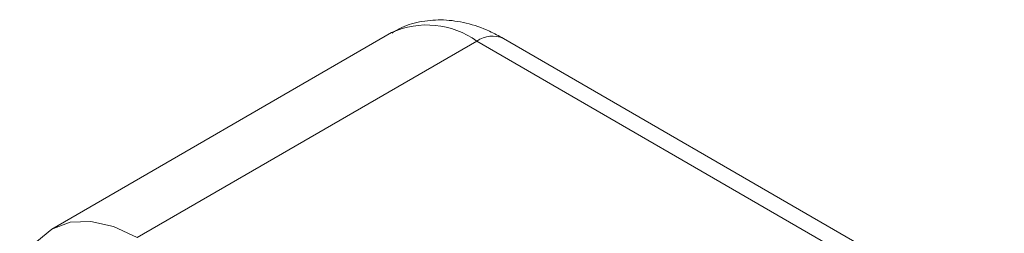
# Model space of a CAD drawing. Header units: inches. Extents: x 1.04 to 8.17, y 1.34 to 8.67.
# Tile 17 of 17: x 6.31 to 7.08, y 7.28 to 7.45. Entities that reach past the tile are written whole.
import ezdxf

# ---------------------------------------------------------------- set-up
doc = ezdxf.new("R2010")
doc.units = ezdxf.units.IN
doc.header["$MEASUREMENT"] = 0

msp = doc.modelspace()

# ---------------------------------------------------------------- linework, layer by layer
at = {"color": 7, "linetype": 'Continuous', "lineweight": 15}
for p, q in [((6.60405, 7.43831), (6.33888, 7.28523)), ((7.08257, 7.20803), (6.69154, 7.43377)), ((6.67071, 7.43171), (6.40554, 7.27863)), ((7.06174, 7.20597), (6.67071, 7.43171))]:
    msp.add_line(p, q, dxfattribs=at)
at = {"color": 7, "linetype": 'Continuous', "lineweight": 15, "flags": 128}
msp.add_lwpolyline([(6.31384, 7.24797), (6.31844, 7.26171), (6.32715, 7.2755), (6.33888, 7.28523), (6.35316, 7.29052), (6.36946, 7.29117), (6.38715, 7.28716), (6.40554, 7.27863)], dxfattribs=at)
at = {"color": 8, "linetype": 'Continuous', "lineweight": 15}
for centre, radius, start, end in [((6.63165, 7.37719), 0.06706, 54.38244, 114.30709), ((6.68291, 7.41467), 0.02096, 65.69286, 125.61739)]:
    msp.add_arc(centre, radius, start, end, dxfattribs=at)
at = {"color": 7, "linetype": 'Continuous', "lineweight": 15}
msp.add_open_spline([(6.69154, 7.43377), (6.6879, 7.43573), (6.67851, 7.4408), (6.6629, 7.44611), (6.6451, 7.44876), (6.62805, 7.4475), (6.61418, 7.44397), (6.60701, 7.4395), (6.60453, 7.43796)], degree=3, knots=[0, 0, 0, 0, 0.130721, 0.337862, 0.533959, 0.721209, 0.90347, 1, 1, 1, 1], dxfattribs=at)

doc.saveas('drawing.dxf')
